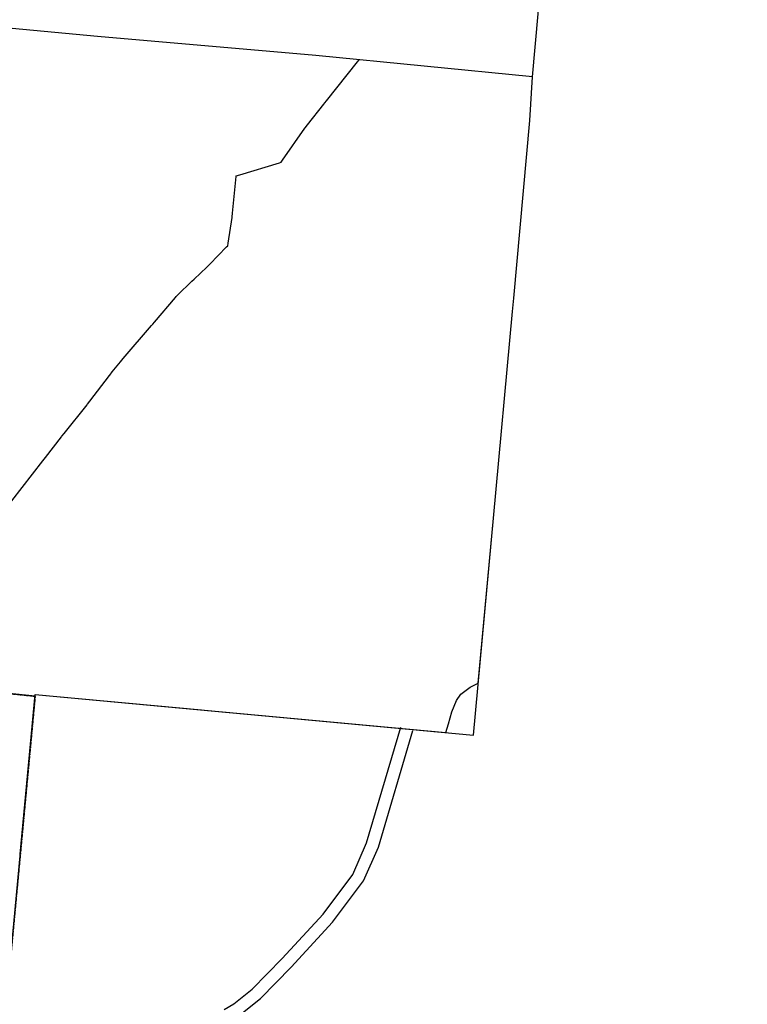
# Model space of a CAD drawing. Extents: x 1488644 to 1616065, y 656876 to 824748.
# Tile 21 of 22: x 1598470 to 1616065, y 744014 to 767818. Entities that reach past the tile are written whole.
import ezdxf

# ---------------------------------------------------------------- set-up
doc = ezdxf.new("R2010")
doc.units = 0
doc.header["$MEASUREMENT"] = 0
doc.linetypes.add('CENTER', pattern=[2, 1.25, -0.25, 0.25, -0.25])
for name, color, linetype in [('1', 7, 'Continuous'), ('12', 7, 'Continuous'), ('14', 7, 'Continuous'), ('35', 7, 'Continuous'), ('38', 7, 'Continuous'), ('CONSTRUCTION_CLASS', 7, 'Continuous'), ('PATTERN_CLASS', 7, 'Continuous')]:
    doc.layers.add(name, color=color, linetype=linetype)

msp = doc.modelspace()

# ---------------------------------------------------------------- linework, layer by layer
at = {"layer": '1', "color": 2, "linetype": 'Continuous'}
msp.add_lwpolyline([(1598158, 744153), (1598844, 751463), (1596258, 751726)], dxfattribs=at)
at = {"layer": '12', "color": 7, "linetype": 'Continuous'}
msp.add_lwpolyline([(1598485, 747641), (1598848, 751506), (1602865, 751134)], dxfattribs=at)
at = {"layer": '14', "color": 2, "linetype": 'CENTER'}
for points in [[(1591620, 746855), (1594432, 746630), (1594537, 748174), (1593316, 748294), (1593419, 749396), (1594864, 749257), (1594929, 749908), (1594218, 749977), (1594300, 750993), (1594753, 751571), (1596224, 751425), (1596258, 751726), (1598844, 751463)], [(1598844, 751463), (1598158, 744153), (1595594, 744479)]]:
    msp.add_lwpolyline(points, dxfattribs=at)
at = {"layer": '35', "color": 2, "linetype": 'Continuous'}
for points in [[(1603414, 743887), (1603647, 744023), (1604094, 744379), (1604820, 745118), (1605805, 746195), (1606523, 747154), (1606860, 747918), (1607689, 750714)], [(1603419, 743542), (1603817, 743775), (1604295, 744156), (1605037, 744912), (1606037, 746003), (1606783, 747002), (1607143, 747814), (1607978, 750633)]]:
    msp.add_lwpolyline(points, dxfattribs=at)
at = {"layer": '38', "color": 1, "linetype": 'Continuous'}
msp.add_lwpolyline([(1598031, 755862), (1599026, 757151), (1599027, 757152), (1599091, 757234), (1599477, 757732), (1599492, 757751), (1599542, 757814), (1600102, 758510), (1600113, 758524), (1600166, 758593), (1600644, 759220), (1600646, 759221), (1600710, 759301), (1600907, 759547), (1600938, 759586), (1600975, 759628), (1601660, 760425), (1601686, 760455), (1601727, 760505), (1602236, 761106), (1602255, 761129), (1602309, 761182), (1602611, 761475), (1602632, 761495), (1602687, 761547), (1602992, 761836), (1603018, 761862), (1603066, 761910), (1603470, 762323), (1603501, 762355), (1603510, 762415), (1603604, 763038), (1603605, 763050), (1603615, 763143), (1603704, 764031), (1603706, 764043), (1603795, 764070), (1604750, 764359), (1604794, 764372), (1604828, 764421), (1605368, 765197), (1605375, 765207), (1605432, 765280), (1605822, 765775), (1605850, 765810), (1605887, 765858), (1606640, 766803), (1606675, 766847)], dxfattribs=at)
at = {"layer": 'CONSTRUCTION_CLASS', "color": 2, "linetype": 'Continuous'}
msp.add_lwpolyline([(1596258, 751726), (1598844, 751463), (1598848, 751506), (1608778, 750586), (1608841, 750792), (1608919, 751089), (1609036, 751360), (1609140, 751516), (1609360, 751678), (1609560, 751781), (1609927, 755771), (1610386, 760766), (1610416, 761089), (1610805, 765380), (1610874, 766436), (1605628, 766949), (1600349, 767416), (1595016, 767913)], dxfattribs=at)
at = {"layer": 'PATTERN_CLASS', "color": 1, "linetype": 'Continuous'}
msp.add_lwpolyline([(1591162, 656876), (1591726, 663496), (1592205, 668997), (1592724, 673939), (1592753, 674285), (1592164, 674405), (1592481, 678641), (1594560, 703660), (1594484, 703660), (1595974, 719409), (1597415, 735565), (1597351, 735568), (1598848, 751506), (1609445, 750524), (1609927, 755771), (1610386, 760766), (1610416, 761089), (1610805, 765380), (1610874, 766436), (1613229, 792682), (1614046, 801797), (1614811, 810187), (1615623, 820222), (1616065, 824748)], dxfattribs=at)

doc.saveas('drawing.dxf')
